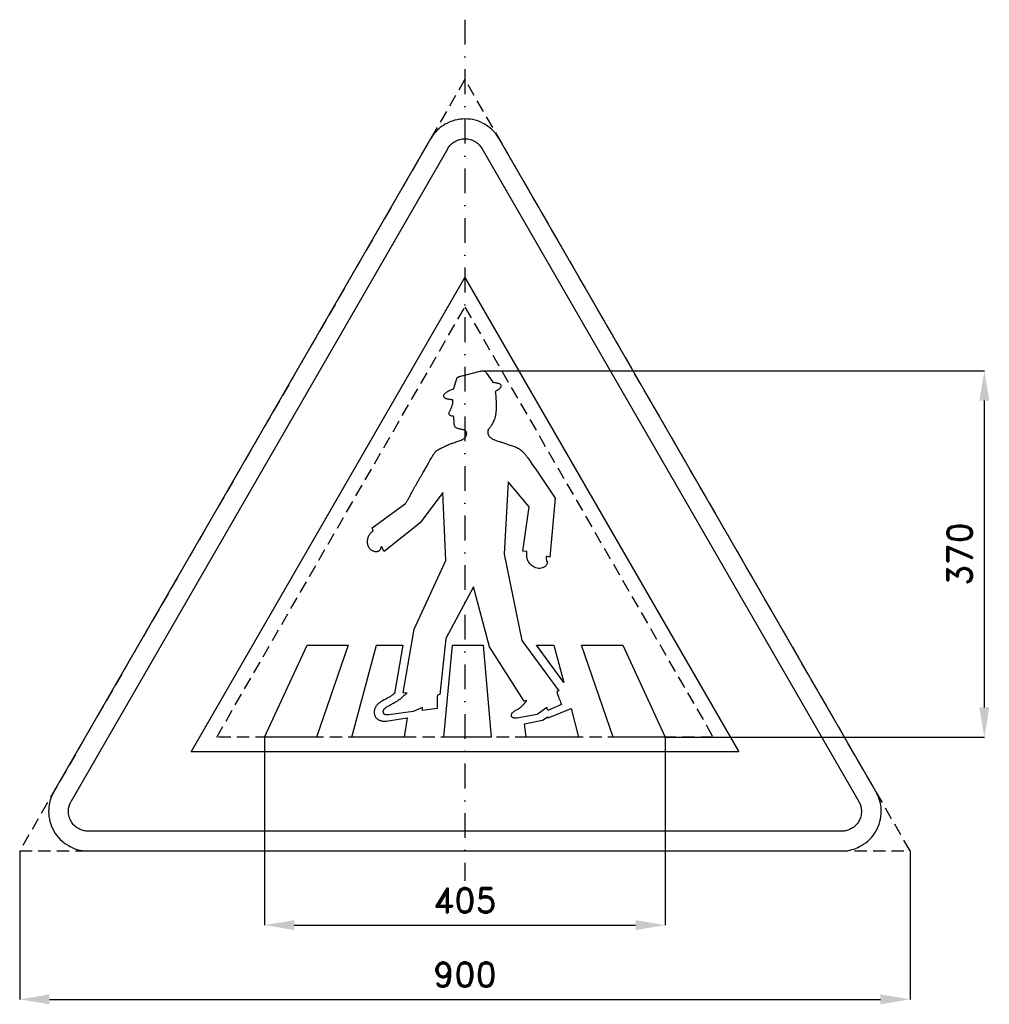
# Model space of a CAD drawing. Header units: millimetres. Extents: x -29 to 951, y -155 to 840.
import ezdxf

# ---------------------------------------------------------------- set-up
doc = ezdxf.new("R2010")
doc.units = ezdxf.units.MM
doc.header["$LTSCALE"] = 5
doc.linetypes.add('ČERCHOVANÁX2', pattern=[2, 1, -0.5, 0, -0.5])
doc.linetypes.add('ČÁRKOVANÁX2', pattern=[1.5, 1, -0.5])
doc.layers.add('Kóty', color=2, linetype='Continuous')
doc.layers.add('Značka', color=7, linetype='Continuous')
doc.styles.get("Standard").update_dxf_attribs({"font": 'romand.shx', "height": 25})
doc.dimstyles.get("Standard").update_dxf_attribs({"dimtxt": 25, "dimasz": 30, "dimexe": 0.18, "dimexo": 0.0625, "dimgap": 12.5, "dimtad": 1, "dimdec": 0, "dimzin": 0, "dimdsep": 46, "dimtxsty": 'Standard', "dimcen": 0.09, "dimadec": 0, "dimazin": 0, "dimtfac": 1, "dimtdec": 0, "dimtofl": 0, "dimtmove": 0, "dimatfit": 3, "dimfxl": 1, "dimtolj": 1, "dimtzin": 0, "dimarcsym": 0})

# ---------------------------------------------------------------- blocks, each defined once
blk = doc.blocks.new('*D0')
at = {"layer": 'Defpoints', "color": 0, "transparency": 16777216}
for p in [(218.22, 115), (623.22, 115), (623.22, -74.94)]:
    blk.add_point(p, dxfattribs=at)
at = {"layer": 'Kóty', "color": 0, "lineweight": -2, "transparency": 16777216}
for p, q in [((218.22, 114.94), (218.22, -75.12)), ((623.22, 114.94), (623.22, -75.12)), ((248.22, -74.94), (593.22, -74.94))]:
    blk.add_line(p, q, dxfattribs=at)
at = {"layer": 'Kóty', "color": 0, "transparency": 16777216}
for points in [[(248.22, -69.94), (248.22, -79.94), (218.22, -74.94)], [(593.22, -69.94), (593.22, -79.94), (623.22, -74.94)]]:
    blk.add_solid(points, dxfattribs=at)
at = {"layer": 'Kóty', "color": 0, "transparency": 16777216, "insert": (420.72, -49.94), "char_height": 25, "attachment_point": 5}
blk.add_mtext('\\A1;405', dxfattribs=at)
blk = doc.blocks.new('*D1')
at = {"layer": 'Defpoints', "color": 0, "transparency": 16777216}
for p in [(-29.28, 0.06), (870.72, 0.06), (870.72, -149.94)]:
    blk.add_point(p, dxfattribs=at)
at = {"layer": 'Kóty', "color": 0, "lineweight": -2, "transparency": 16777216}
for p, q in [((-29.28, 0), (-29.28, -150.12)), ((870.72, 0), (870.72, -150.12)), ((0.72, -149.94), (840.72, -149.94))]:
    blk.add_line(p, q, dxfattribs=at)
at = {"layer": 'Kóty', "color": 0, "transparency": 16777216}
for points in [[(0.72, -144.94), (0.72, -154.94), (-29.28, -149.94)], [(840.72, -144.94), (840.72, -154.94), (870.72, -149.94)]]:
    blk.add_solid(points, dxfattribs=at)
at = {"layer": 'Kóty', "color": 0, "transparency": 16777216, "insert": (420.72, -124.94), "char_height": 25, "attachment_point": 5}
blk.add_mtext('\\A1;900', dxfattribs=at)
blk = doc.blocks.new('*D2')
at = {"layer": 'Defpoints', "color": 0, "transparency": 16777216}
for p in [(439.7, 484.95), (945.72, 484.95), (623.22, 115)]:
    blk.add_point(p, dxfattribs=at)
at = {"layer": 'Kóty', "color": 0, "lineweight": -2, "transparency": 16777216}
for p, q in [((439.76, 484.95), (945.9, 484.95)), ((945.72, 145), (945.72, 454.95)), ((623.28, 115), (945.9, 115))]:
    blk.add_line(p, q, dxfattribs=at)
at = {"layer": 'Kóty', "color": 0, "transparency": 16777216}
for points in [[(940.72, 454.95), (950.72, 454.95), (945.72, 484.95)], [(940.72, 145), (950.72, 145), (945.72, 115)]]:
    blk.add_solid(points, dxfattribs=at)
at = {"layer": 'Kóty', "color": 0, "transparency": 16777216, "insert": (920.72, 299.98), "char_height": 25, "attachment_point": 5, "rotation": 90}
blk.add_mtext('\\A1;370', dxfattribs=at)

msp = doc.modelspace()

# ---------------------------------------------------------------- linework, layer by layer
at = {"layer": 'Značka', "color": 6, "linetype": 'ČERCHOVANÁX2', "lineweight": 25, "ltscale": 5}
msp.add_line((420.72, 839.71), (420.72, -30.29), dxfattribs=at)
at = {"layer": 'Značka', "color": 6, "linetype": 'ČÁRKOVANÁX2', "ltscale": 2.5}
for points in [[(870.72, 0.06), (420.72, 779.48), (-29.28, 0.06)], [(169.9, 115), (420.72, 549.42), (671.53, 115)]]:
    msp.add_lwpolyline(points, close=True, dxfattribs=at)
at = {"layer": 'Značka', "color": 5}
for points in [[(836.08, 60), (455.36, 719.42), (454.24, 721.19, 0.010748), (453.08, 722.93, 0.055773), (447.54, 729.17, 0.055979), (440.72, 734.06, 0.069561), (431.09, 738.14, 0.069791), (420.72, 739.42, 0.069502), (410.36, 738.12, 0.067732), (400.72, 734.06, 0.055944), (393.86, 729.2, 0.061133), (388.36, 722.93, 0.012257), (387.19, 721.2), (386.08, 719.42), (5.36, 60, 0.003576), (4.38, 58.15, 0.010722), (3.46, 56.27, 0.055711), (0.83, 48.35, 0.055985), (0, 40, 0.069591), (1.29, 29.62, 0.069767), (5.36, 20, 0.069481), (11.67, 11.68, 0.067775), (20, 5.36, 0.055964), (27.65, 1.85, 0.061097), (35.82, 0.22, 0.01224), (37.91, 0.07, 0.004081), (40, 0), (801.43, 0, 0.003581), (803.53, 0.08, 0.010743), (805.62, 0.22, 0.055797), (813.79, 1.9, 0.055991), (821.43, 5.36, 0.069582), (829.78, 11.66, 0.069787), (836.08, 20, 0.069497), (840.13, 29.62, 0.067792), (841.43, 40, 0.055928), (840.65, 48.37, 0.060939), (837.98, 56.27), (837.06, 58.15), (836.08, 60)], [(513.52, 161.06), (513.81, 160.06), (514.11, 159.05), (514.65, 157.4), (515.23, 155.76), (515.76, 154.33), (516.32, 152.92), (516.84, 151.68), (517.38, 150.45), (518.35, 148.09), (504.38, 141.98), (503.37, 144.78), (493.72, 137.9), (473.15, 134.09, -0.005222), (472.49, 134.05, -0.0158), (471.82, 134.04, -0.030663), (470.95, 134.1, -0.034582), (470.07, 134.29, -0.055886), (469.12, 134.65, -0.097076), (468.34, 135.26, -0.081203), (467.93, 135.9, -0.072555), (467.73, 136.63, -0.05765), (467.71, 137.27), (467.82, 137.9, -0.072879), (468.29, 138.99, -0.059992), (469.03, 139.93, -0.036145), (469.7, 140.54, -0.021586), (470.43, 141.06, -0.017143), (471.65, 141.8), (472.9, 142.49), (474.5, 143.37, 0.0235), (476.05, 144.34, 0.021792), (477.18, 145.2, 0.015943), (478.26, 146.14), (479.25, 147.11), (480.19, 148.11), (480.92, 148.94), (481.62, 149.78), (482.47, 150.84), (483.31, 151.9), (480.51, 151.14), (445.47, 206.11), (429.48, 266.69), (401.55, 214.76), (395.2, 158.01), (392.91, 157.5), (392.79, 155.37), (392.7, 153.24), (392.67, 151.52), (392.66, 149.79), (392.66, 148.81), (392.66, 147.83), (392.66, 146.61), (392.66, 145.39), (392.66, 144.7), (392.66, 144.01), (377.93, 141.98), (377.68, 145.03), (368.28, 140.71), (343.91, 137.4, -0.002187), (343.37, 137.36, -0.006536), (342.84, 137.33, -0.011446), (342.22, 137.32, -0.013752), (341.59, 137.34, -0.033277), (340.77, 137.43, -0.063355), (339.99, 137.68, -0.050783), (339.54, 137.94, -0.055796), (339.15, 138.28), (338.91, 138.57), (338.72, 138.89), (338.56, 139.21), (338.43, 139.54), (338.33, 139.9), (338.27, 140.26), (338.23, 140.63), (338.23, 140.99), (338.25, 141.36), (338.32, 141.72, -0.067812), (338.63, 142.5, -0.040838), (339.11, 143.21, -0.024667), (339.57, 143.75, -0.02432), (340.08, 144.24, -0.021299), (340.65, 144.71), (341.26, 145.14), (341.77, 145.47), (342.29, 145.79), (342.97, 146.18), (343.65, 146.56), (344.75, 147.18), (345.84, 147.8), (346.75, 148.31), (347.65, 148.8), (348.55, 149.3), (349.44, 149.8), (350.14, 150.2), (350.84, 150.61), (351.7, 151.11, 0.010364), (352.54, 151.65, 0.015214), (353.73, 152.49), (354.88, 153.38), (355.84, 154.15), (356.79, 154.92), (357.75, 155.73), (358.7, 156.54), (359.47, 157.2), (360.23, 157.86), (361.06, 158.57), (361.89, 159.28), (362.04, 159.41), (362.19, 159.54), (358.38, 159.79), (369.3, 224.18), (401.55, 293.41), (398.5, 362.13), (375.39, 331.59), (339.08, 302.57), (336.29, 307.66), (335.88, 306.56), (335.47, 305.46, -0.016906), (335.14, 304.61, -0.057435), (334.7, 303.82, -0.067176), (334.1, 303.19, -0.05675), (333.35, 302.72, -0.044175), (332.64, 302.44, -0.037585), (331.9, 302.27, -0.056766), (330.55, 302.21, -0.050313), (329.21, 302.45, -0.044811), (327.88, 302.92, -0.032903), (326.64, 303.59, -0.027924), (325.64, 304.27, -0.037438), (324.74, 305.08, -0.061837), (323.6, 306.58, -0.058695), (322.84, 308.31, -0.046232), (322.45, 310, -0.028276), (322.32, 311.73, -0.027495), (322.36, 313.73, -0.037933), (322.66, 315.7, -0.035108), (323.1, 317.23, -0.037492), (323.76, 318.67, -0.032028), (324.5, 319.87, -0.027009), (325.38, 320.97, -0.023313), (326.6, 322.25, -0.00772), (327.91, 323.44), (326.89, 326.24), (360.67, 350.93, 0.002481), (362.37, 353.71, 0.007461), (364.02, 356.53, 0.006723), (365.75, 359.72, -0.001889), (367.44, 362.92, -0.006669), (370.25, 367.98, -0.00022), (373.13, 373, 0.001119), (376.01, 378.06, -0.002684), (378.9, 383.11, -0.001102), (381.27, 387.16, 0.004076), (383.6, 391.21, -0.000296), (386.41, 396.23, -0.017137), (389.4, 401.16, -0.016659), (390.24, 402.38, -0.037842), (391.2, 403.5, -0.04039), (392.36, 404.47, -0.021906), (393.64, 405.31, -0.015196), (395.6, 406.4, -0.006288), (397.59, 407.41, -0.003994), (399.93, 408.54, -0.007874), (402.29, 409.61, -0.006476), (404.23, 410.43, -0.003517), (406.18, 411.21, -0.003446), (407.7, 411.8, -0.007159), (409.22, 412.35, -0.005608), (411.51, 413.11, 0.009796), (413.77, 413.88, 0.014259), (415.8, 414.67, 0.010325), (417.8, 415.57, 0.024279), (419.27, 416.33, 0.063607), (420.57, 417.32, 0.04753), (421.25, 418.11, 0.036651), (421.8, 419.02, 0.04171), (422.24, 420.06, 0.059406), (422.46, 421.15, 0.056737), (422.45, 422.09, 0.054429), (422.23, 423.02, 0.053848), (421.89, 423.79, 0.075633), (421.37, 424.43, 0.107362), (420.22, 425.09, 0.033901), (418.87, 425.43), (417.85, 425.64, -0.007936), (416.85, 425.86, -0.008019), (415.74, 426.14), (414.63, 426.44, -0.017493), (413.2, 426.85, -0.069514), (411.89, 427.49, -0.071922), (411, 428.25, -0.078838), (410.38, 429.24, -0.061757), (410.07, 430.27, -0.019936), (409.93, 431.35), (409.42, 438.99), (408.75, 439.12), (408.08, 439.25, -0.019609), (406.98, 439.48, -0.068948), (405.92, 439.92, -0.080185), (405.14, 440.51, -0.132328), (404.69, 441.31, -0.114827), (404.68, 442.13, -0.041501), (404.92, 442.97, -0.020346), (405.47, 444.33, -0.009743), (406.08, 445.62, 0.005995), (406.87, 447.24, 0.026927), (407.56, 448.91, 0.021882), (407.93, 450.12, 0.012294), (408.22, 451.36, 0.018097), (408.51, 452.97, 0.035707), (408.63, 454.59, 0.01225), (408.62, 455.19), (408.59, 455.78), (407.95, 455.79), (407.31, 455.82, -0.013755), (406.39, 455.91), (405.47, 456.03), (404.65, 456.15, -0.010245), (403.83, 456.29, -0.01266), (403.05, 456.46, -0.012303), (402.28, 456.67, -0.02781), (401.46, 456.95, -0.054342), (400.69, 457.38, -0.101784), (399.67, 458.4, -0.157239), (399.28, 459.71, -0.086956), (399.39, 460.42, -0.055915), (399.69, 461.08, -0.081651), (400.75, 462.34, -0.032216), (402.08, 463.34), (402.86, 463.86, -0.00725), (403.66, 464.36, -0.010156), (404.56, 464.89, -0.012903), (405.49, 465.38, -0.021827), (407.43, 466.24, -0.00724), (409.42, 466.98), (412.26, 476.23, -0.018001), (412.51, 477.05, -0.055833), (412.88, 477.81, -0.05246), (413.28, 478.3, -0.04899), (413.78, 478.71, -0.045844), (414.4, 479.05, -0.026832), (415.08, 479.31, -0.013928), (415.8, 479.52), (416.53, 479.71), (436.08, 484.54, -0.011683), (437.21, 484.82, -0.034304), (438.38, 485, -0.05821), (439.7, 484.95, -0.092368), (440.9, 484.54, -0.083629), (441.87, 483.77, -0.025448), (442.68, 482.76), (448.77, 473.6), (449.66, 473.43), (450.55, 473.26), (451.3, 473.13), (452.05, 472.99), (452.85, 472.82), (453.64, 472.65), (454.36, 472.49, -0.022654), (455.08, 472.28, -0.038684), (455.68, 472.04, -0.067029), (456.21, 471.67, -0.085461), (456.69, 471.09, -0.069195), (456.98, 470.37, -0.060938), (457.08, 469.68, -0.067505), (457.01, 469, -0.066263), (456.75, 468.31, -0.046265), (456.34, 467.69, -0.035146), (455.82, 467.1, -0.023975), (455.24, 466.59, -0.02508), (454.02, 465.69, -0.003891), (452.74, 464.87, 0.002848), (452.03, 464.4), (451.31, 463.93, -0.002985), (451.65, 461.4, -0.008975), (451.92, 458.87, -0.007026), (452.06, 457, -0.003415), (452.15, 455.12, -0.002787), (452.23, 453.25, -0.005236), (452.28, 451.38, -0.005018), (452.29, 449.88, -0.004716), (452.27, 448.38, -0.010965), (452.13, 445.11, -0.013111), (451.84, 441.84, -0.016196), (451.52, 439.59, -0.029461), (451.01, 437.39, -0.029101), (450.22, 435.18, -0.012299), (449.25, 433.04, -0.009201), (448.42, 431.36, -0.021316), (447.5, 429.75, -0.024363), (446.53, 428.35, -0.022175), (445.42, 427.03, 0.01058), (444.8, 426.34, 0.056548), (444.3, 425.59, 0.072168), (443.97, 424.63, 0.039718), (443.85, 423.59, 0.028774), (443.85, 422.59, 0.034043), (443.98, 421.61, 0.060645), (444.48, 420.04, 0.0716), (445.36, 418.66, 0.058112), (446.42, 417.65, 0.029212), (447.65, 416.82, 0.017826), (449.08, 416.01, 0.01854), (450.55, 415.32, 0.021441), (453.04, 414.38, 0.003309), (455.58, 413.55, -0.004293), (458.66, 412.54), (461.73, 411.5, 0.002931), (465.21, 410.35), (468.72, 409.23, -0.009115), (471.05, 408.45, -0.026725), (473.32, 407.5, -0.030161), (475.24, 406.45, -0.027738), (477.03, 405.18, -0.023126), (478.57, 403.85, -0.019698), (480, 402.39, -0.022708), (482.15, 399.8, -0.008408), (484.14, 397.07), (486.5, 393.74), (488.84, 390.39), (491.93, 385.93), (495, 381.45), (498.04, 376.97), (501.08, 372.48), (505.2, 366.42), (509.29, 360.35), (510.65, 358.31), (512, 356.27), (506.67, 296.72), (503.11, 297.74), (503.04, 297.22), (502.97, 296.71), (502.93, 295.94), (502.94, 295.16, 0.030285), (503.04, 294.13, 0.039241), (503.29, 293.11), (503.69, 292, -0.085655), (503.9, 290.89, -0.092748), (503.74, 289.91, -0.056573), (503.28, 288.98, -0.049906), (502.58, 288.04, -0.042595), (501.72, 287.26, -0.082695), (499.29, 285.93, -0.073803), (496.53, 285.39, -0.072807), (493.63, 285.57, -0.06866), (490.92, 286.54, -0.056933), (488.65, 288, -0.041002), (486.68, 289.9, -0.0345), (485.32, 291.59, -0.051388), (484.28, 293.48, -0.028019), (483.87, 294.57, -0.019267), (483.56, 295.7, -0.021457), (483.28, 297.15, -0.026596), (483.14, 298.62, -0.02752), (483.16, 300.46), (483.31, 302.32), (479.24, 302.83), (485.59, 347.62), (464.26, 372.81), (460.46, 299.77), (478.23, 212.73), (515.55, 161.57), (513.52, 161.06)], [(362.19, 134.34), (359.4, 115), (306.33, 115), (331.21, 207.89), (358.13, 207.89), (349.42, 159.19), (348.85, 158.62), (348.26, 158.07, -0.025749), (346.98, 157.06, -0.014095), (345.63, 156.15, -0.008069), (344.27, 155.31, -0.007721), (342.89, 154.51), (341.83, 153.94), (340.77, 153.37), (339.16, 152.52), (337.56, 151.65, 0.008699), (336.21, 150.88, 0.017089), (334.9, 150.04, 0.018108), (333.87, 149.28, 0.019329), (332.89, 148.45, 0.022735), (332.01, 147.57, 0.029787), (331.22, 146.6, 0.023491), (330.68, 145.77, 0.017311), (330.2, 144.91, 0.021069), (329.72, 143.87, 0.030582), (329.35, 142.8, 0.032653), (329.12, 141.75, 0.032141), (329.03, 140.69, 0.026268), (329.05, 139.76), (329.15, 138.84, 0.032424), (329.47, 137.44, 0.030895), (329.95, 136.09, 0.026717), (330.35, 135.25, 0.042791), (330.85, 134.49, 0.054304), (331.67, 133.64, 0.033366), (332.63, 132.95, 0.021328), (333.47, 132.45, 0.023966), (334.35, 132.03, 0.026571), (335.45, 131.63, 0.019132), (336.6, 131.33, 0.020187), (337.81, 131.1, 0.028099), (339.04, 130.98, 0.020123), (340.08, 130.98, 0.006677), (341.11, 131.03), (362.19, 134.34)]]:
    msp.add_lwpolyline(points, format="xyb", dxfattribs=at)
at = {"layer": 'Značka', "color": 1}
msp.add_lwpolyline([(801.43, 20), (40, 20, -0.003586), (38.95, 20.04, -0.010756), (37.91, 20.11, -0.05582), (33.82, 20.95, -0.05597), (30, 22.68, -0.06955), (25.83, 25.83, -0.069786), (22.68, 30, -0.069503), (20.65, 34.81, -0.067814), (20, 40, -0.055933), (20.39, 44.19, -0.060881), (21.73, 48.13, -0.012187), (22.19, 49.07, -0.00406), (22.68, 50), (403.4, 709.42), (403.95, 710.31), (404.54, 711.18, -0.055851), (407.31, 714.3, -0.05603), (410.72, 716.74, -0.069574), (415.53, 718.78, -0.069723), (420.72, 719.42, -0.069439), (425.9, 718.77, -0.067755), (430.72, 716.74, -0.055971), (434.15, 714.31, -0.061159), (436.9, 711.18), (437.48, 710.31), (438.04, 709.42), (818.76, 50), (819.24, 49.07), (819.71, 48.13, -0.055637), (821.02, 44.18, -0.055928), (821.43, 40, -0.069571), (820.79, 34.81, -0.069825), (818.76, 30, -0.069532), (815.6, 25.84, -0.067733), (811.43, 22.68, -0.055923), (807.61, 20.93, -0.061121), (803.53, 20.11, -0.012253), (802.48, 20.04, -0.004086), (801.43, 20)], format="xyb", dxfattribs=at)
msp.add_lwpolyline([(143.92, 100), (420.72, 579.42), (697.51, 100), (143.92, 100)], dxfattribs=at)
at = {"layer": 'Značka', "color": 5}
for points in [[(261.13, 207.89), (302.77, 207.89), (270.78, 115), (218.22, 115), (261.13, 207.89)], [(408.15, 207.89), (439.13, 207.89), (447.25, 115), (399.26, 115), (408.15, 207.89)], [(493.21, 207.89), (510.73, 207.89), (520.63, 170.23), (493.21, 207.89)], [(538.66, 207.89), (580.3, 207.89), (623.22, 115), (570.4, 115), (538.66, 207.89)], [(528, 144.01), (535.61, 115), (482.55, 115), (480.77, 128.49), (499.05, 132.05), (504.38, 135.62), (504.89, 134.34), (528, 144.01)]]:
    msp.add_lwpolyline(points, dxfattribs=at)

# ---------------------------------------------------------------- dimensions: what is measured, and where the dimension line sits
at = {"layer": 'Kóty'}
dim = msp.add_linear_dim(base=(945.72, 484.95), p1=(623.22, 115), p2=(439.7, 484.95), angle=90, dimstyle='Standard', dxfattribs=at)
dim.commit()
dim.dimension.update_dxf_attribs({"geometry": '*D2', "text_midpoint": (920.72, 299.98)})
for base, p1, p2, picture, middle in [((623.22, -74.94), (218.22, 115), (623.22, 115), '*D0', (420.72, -49.94)), ((870.72, -149.94), (-29.28, 0.06), (870.72, 0.06), '*D1', (420.72, -124.94))]:
    dim = msp.add_linear_dim(base=base, p1=p1, p2=p2, dimstyle='Standard', dxfattribs=at)
    dim.commit()
    dim.dimension.update_dxf_attribs({"geometry": picture, "text_midpoint": middle})

doc.saveas('drawing.dxf')
